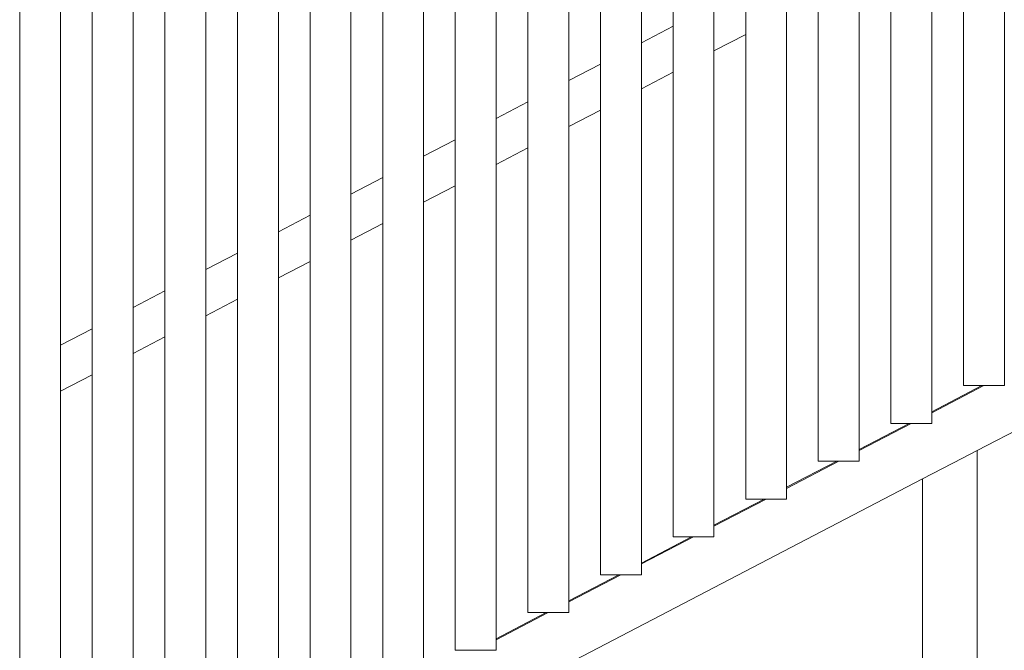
# Model space of a CAD drawing. Header units: millimetres. Extents: x -65 to 293624, y -1905 to 31061.
# Tile 226 of 256: x 117707 to 118792, y 22337 to 23032. Entities that reach past the tile are written whole.
import ezdxf

# ---------------------------------------------------------------- set-up
doc = ezdxf.new("R2010")
doc.units = ezdxf.units.MM
doc.header["$MEASUREMENT"] = 0
for name, color, linetype in [('1244 Fassaadivarustus.AR', 7, 'Continuous'), ('1245 Klaasfassaadid.AR', 7, 'Continuous'), ('1245 Sisehoovi varjestus.AR', 7, 'Continuous'), ('1253 Terrassipostid.AR', 7, 'Continuous')]:
    doc.layers.add(name, color=color, linetype=linetype)

# ---------------------------------------------------------------- blocks, each defined once
blk = doc.blocks.new('Section Element_1062_3', base_point=(20443.1, 12361.4))
at = {"layer": '1253 Terrassipostid.AR', "color": 7, "linetype": 'Continuous', "lineweight": 13}
blk.add_line((117706.9, 23429.7), (117706.9, 18592.5), dxfattribs=at)
blk = doc.blocks.new('Section Element_1121_3', base_point=(20443.1, 12361.4))
at = {"layer": '1244 Fassaadivarustus.AR', "color": 7, "linetype": 'Continuous', "lineweight": 13}
for p, q in [((118769.4, 22628.7), (118711.9, 22598.8)), ((118767.2, 22628.7), (118711.9, 22599.9)), ((118689.4, 22587.1), (118631.9, 22557.1)), ((118687.2, 22587.1), (118631.9, 22558.2)), ((118609.4, 22545.4), (118551.9, 22515.4)), ((118607.2, 22545.4), (118551.9, 22516.6)), ((118529.4, 22503.7), (118471.9, 22473.7)), ((118527.2, 22503.7), (118471.9, 22474.9)), ((118449.4, 22462), (118391.9, 22432.1)), ((118447.2, 22462), (118391.9, 22433.2)), ((118369.4, 22420.3), (118311.9, 22390.4)), ((118367.2, 22420.3), (118311.9, 22391.5)), ((118289.4, 22378.7), (118231.9, 22348.7)), ((118287.2, 22378.7), (118231.9, 22349.8))]:
    blk.add_line(p, q, dxfattribs=at)
blk = doc.blocks.new('Section Element_1493_3', base_point=(20443.1, 12361.4))
at = {"layer": '1245 Klaasfassaadid.AR', "color": 7, "linetype": 'Continuous', "lineweight": 13}
for p, q in [((118701.9, 20378.8), (118701.9, 22492.6)), ((118761.9, 20410), (118761.9, 22492.6))]:
    blk.add_line(p, q, dxfattribs=at)
blk = doc.blocks.new('Section Element_1645_3', base_point=(20443.1, 12361.4))
at = {"layer": '1245 Klaasfassaadid.AR', "color": 7, "linetype": 'Continuous', "lineweight": 13}
for p, q in [((118761.9, 22557.2), (119756.9, 23075.6)), ((118745.7, 22548.8), (118761.9, 22557.2))]:
    blk.add_line(p, q, dxfattribs=at)
blk = doc.blocks.new('Section Element_1646_3', base_point=(20443.1, 12361.4))
at = {"layer": '1245 Klaasfassaadid.AR', "color": 7, "linetype": 'Continuous', "lineweight": 13}
for p, q in [((118761.9, 22492.6), (118761.9, 22557.2)), ((118701.9, 22525.9), (118745.7, 22548.8)), ((118701.9, 22492.6), (118701.9, 22525.9))]:
    blk.add_line(p, q, dxfattribs=at)
blk = doc.blocks.new('Section Element_1647_3', base_point=(20443.1, 12361.4))
at = {"layer": '1245 Klaasfassaadid.AR', "color": 7, "linetype": 'Continuous', "lineweight": 13}
blk.add_line((117706.9, 22007.5), (118701.9, 22525.9), dxfattribs=at)
blk = doc.blocks.new('Section Element_1787_3', base_point=(20443.1, 12361.4))
at = {"layer": '1245 Sisehoovi varjestus.AR', "color": 7, "linetype": 'Continuous', "lineweight": 13}
for p, q in [((117831.9, 22128.6), (117831.9, 23449)), ((117786.9, 22128.6), (117786.9, 23442)), ((117786.9, 22128.6), (117831.9, 22128.6))]:
    blk.add_line(p, q, dxfattribs=at)
blk = doc.blocks.new('Section Element_1788_3', base_point=(20443.1, 12361.4))
at = {"layer": '1245 Sisehoovi varjestus.AR', "color": 7, "linetype": 'Continuous', "lineweight": 13}
for p, q in [((117751.9, 22086.9), (117751.9, 23436.6)), ((117706.9, 22086.9), (117751.9, 22086.9))]:
    blk.add_line(p, q, dxfattribs=at)
blk = doc.blocks.new('Section Element_1789_3', base_point=(20443.1, 12361.4))
at = {"layer": '1245 Sisehoovi varjestus.AR', "color": 7, "linetype": 'Continuous', "lineweight": 13}
for p, q in [((117911.9, 22170.3), (117911.9, 23461.3)), ((117866.9, 22170.3), (117866.9, 23454.4)), ((117866.9, 22170.3), (117911.9, 22170.3))]:
    blk.add_line(p, q, dxfattribs=at)
blk = doc.blocks.new('Section Element_1790_3', base_point=(20443.1, 12361.4))
at = {"layer": '1245 Sisehoovi varjestus.AR', "color": 7, "linetype": 'Continuous', "lineweight": 13}
for p, q in [((117991.9, 22211.9), (117991.9, 23473.6)), ((117946.9, 22211.9), (117946.9, 23466.7)), ((117946.9, 22211.9), (117991.9, 22211.9))]:
    blk.add_line(p, q, dxfattribs=at)
blk = doc.blocks.new('Section Element_1791_3', base_point=(20443.1, 12361.4))
at = {"layer": '1245 Sisehoovi varjestus.AR', "color": 7, "linetype": 'Continuous', "lineweight": 13}
for p, q in [((118071.9, 22253.6), (118071.9, 23486)), ((118026.9, 22253.6), (118026.9, 23479)), ((118026.9, 22253.6), (118071.9, 22253.6))]:
    blk.add_line(p, q, dxfattribs=at)
blk = doc.blocks.new('Section Element_1792_3', base_point=(20443.1, 12361.4))
at = {"layer": '1245 Sisehoovi varjestus.AR', "color": 7, "linetype": 'Continuous', "lineweight": 13}
for p, q in [((118106.9, 22295.3), (118106.9, 23491.4)), ((118151.9, 22295.3), (118151.9, 23498.3)), ((118106.9, 22295.3), (118151.9, 22295.3))]:
    blk.add_line(p, q, dxfattribs=at)
blk = doc.blocks.new('Section Element_1793_3', base_point=(20443.1, 12361.4))
at = {"layer": '1245 Sisehoovi varjestus.AR', "color": 7, "linetype": 'Continuous', "lineweight": 13}
for p, q in [((118186.9, 22337), (118186.9, 23503.7)), ((118231.9, 22337), (118231.9, 23510.7)), ((118186.9, 22337), (118231.9, 22337))]:
    blk.add_line(p, q, dxfattribs=at)
blk = doc.blocks.new('Section Element_1794_3', base_point=(20443.1, 12361.4))
at = {"layer": '1245 Sisehoovi varjestus.AR', "color": 7, "linetype": 'Continuous', "lineweight": 13}
for p, q in [((118311.9, 22378.7), (118311.9, 23523)), ((118266.9, 22378.7), (118266.9, 23516.1)), ((118266.9, 22378.7), (118311.9, 22378.7))]:
    blk.add_line(p, q, dxfattribs=at)
blk = doc.blocks.new('Section Element_1795_3', base_point=(20443.1, 12361.4))
at = {"layer": '1245 Sisehoovi varjestus.AR', "color": 7, "linetype": 'Continuous', "lineweight": 13}
for p, q in [((118391.9, 22420.3), (118391.9, 23535.3)), ((118346.9, 22420.3), (118346.9, 23528.4)), ((118346.9, 22420.3), (118391.9, 22420.3))]:
    blk.add_line(p, q, dxfattribs=at)
blk = doc.blocks.new('Section Element_1796_3', base_point=(20443.1, 12361.4))
at = {"layer": '1245 Sisehoovi varjestus.AR', "color": 7, "linetype": 'Continuous', "lineweight": 13}
for p, q in [((118471.9, 22462), (118471.9, 23547.7)), ((118426.9, 22462), (118426.9, 23540.7)), ((118426.9, 22462), (118471.9, 22462))]:
    blk.add_line(p, q, dxfattribs=at)
blk = doc.blocks.new('Section Element_1797_3', base_point=(20443.1, 12361.4))
at = {"layer": '1245 Sisehoovi varjestus.AR', "color": 7, "linetype": 'Continuous', "lineweight": 13}
for p, q in [((118551.9, 22503.7), (118551.9, 23560)), ((118506.9, 22503.7), (118506.9, 23553.1)), ((118506.9, 22503.7), (118551.9, 22503.7))]:
    blk.add_line(p, q, dxfattribs=at)
blk = doc.blocks.new('Section Element_1798_3', base_point=(20443.1, 12361.4))
at = {"layer": '1245 Sisehoovi varjestus.AR', "color": 7, "linetype": 'Continuous', "lineweight": 13}
for p, q in [((118631.9, 22545.4), (118631.9, 23572.4)), ((118586.9, 22545.4), (118586.9, 23565.4)), ((118586.9, 22545.4), (118631.9, 22545.4))]:
    blk.add_line(p, q, dxfattribs=at)
blk = doc.blocks.new('Section Element_1799_3', base_point=(20443.1, 12361.4))
at = {"layer": '1245 Sisehoovi varjestus.AR', "color": 7, "linetype": 'Continuous', "lineweight": 13}
for p, q in [((118666.9, 22587.1), (118666.9, 23577.8)), ((118711.9, 22587.1), (118711.9, 23584.7)), ((118666.9, 22587.1), (118711.9, 22587.1))]:
    blk.add_line(p, q, dxfattribs=at)
blk = doc.blocks.new('Section Element_1800_3', base_point=(20443.1, 12361.4))
at = {"layer": '1245 Sisehoovi varjestus.AR', "color": 7, "linetype": 'Continuous', "lineweight": 13}
for p, q in [((118746.9, 22628.7), (118746.9, 23590.1)), ((118791.9, 22628.7), (118791.9, 23597.1)), ((118746.9, 22628.7), (118791.9, 22628.7))]:
    blk.add_line(p, q, dxfattribs=at)
blk = doc.blocks.new('Section Element_1885_3', base_point=(20443.1, 12361.4))
at = {"layer": '1245 Sisehoovi varjestus.AR', "color": 7, "linetype": 'Continuous', "lineweight": 13}
for p, q in [((118426.9, 23024.8), (118391.9, 23006.5)), ((118506.9, 23015.7), (118471.9, 22997.5)), ((118346.9, 22983.1), (118311.9, 22964.9)), ((118426.9, 22974), (118391.9, 22955.8)), ((118266.9, 22941.4), (118231.9, 22923.2)), ((118346.9, 22932.4), (118311.9, 22914.1)), ((118186.9, 22899.7), (118151.9, 22881.5)), ((118266.9, 22890.7), (118231.9, 22872.4)), ((118106.9, 22858.1), (118071.9, 22839.8)), ((118186.9, 22849), (118151.9, 22830.8)), ((118026.9, 22816.4), (117991.9, 22798.1)), ((118106.9, 22807.3), (118071.9, 22789.1)), ((117946.9, 22774.7), (117911.9, 22756.5)), ((118026.9, 22765.6), (117991.9, 22747.4)), ((117866.9, 22733), (117831.9, 22714.8)), ((117946.9, 22724), (117911.9, 22705.7)), ((117786.9, 22691.3), (117751.9, 22673.1)), ((117866.9, 22682.3), (117831.9, 22664)), ((117786.9, 22640.6), (117751.9, 22622.4))]:
    blk.add_line(p, q, dxfattribs=at)

msp = doc.modelspace()

# ---------------------------------------------------------------- block references
at = {"layer": '1244 Fassaadivarustus.AR', "lineweight": 0}
msp.add_blockref('Section Element_1121_3', (20443.1, 12361.4), dxfattribs=at)
at = {"layer": '1245 Klaasfassaadid.AR', "lineweight": 0}
for name in ['Section Element_1645_3', 'Section Element_1646_3', 'Section Element_1647_3', 'Section Element_1493_3']:
    msp.add_blockref(name, (20443.1, 12361.4), dxfattribs=at)
at = {"layer": '1245 Sisehoovi varjestus.AR', "lineweight": 0}
for name in ['Section Element_1800_3', 'Section Element_1799_3', 'Section Element_1798_3', 'Section Element_1797_3', 'Section Element_1796_3', 'Section Element_1795_3', 'Section Element_1794_3', 'Section Element_1793_3', 'Section Element_1792_3', 'Section Element_1885_3', 'Section Element_1791_3', 'Section Element_1790_3', 'Section Element_1789_3', 'Section Element_1787_3', 'Section Element_1788_3']:
    msp.add_blockref(name, (20443.1, 12361.4), dxfattribs=at)
at = {"layer": '1253 Terrassipostid.AR', "lineweight": 0}
msp.add_blockref('Section Element_1062_3', (20443.1, 12361.4), dxfattribs=at)

doc.saveas('drawing.dxf')
